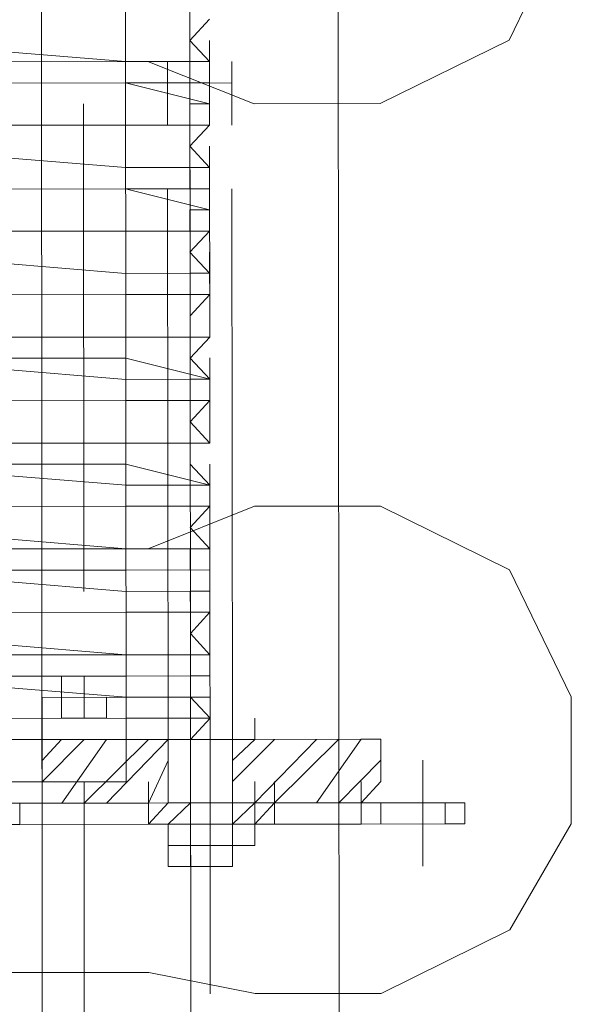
# Model space of a CAD drawing. Header units: inches. Extents: x -5850 to 5646, y 8947 to 13007.
# Tile 80 of 256: x -4401 to -4390, y 10679 to 10699. Entities that reach past the tile are written whole.
import ezdxf

# ---------------------------------------------------------------- set-up
doc = ezdxf.new("R2010")
doc.units = ezdxf.units.IN
doc.header["$MEASUREMENT"] = 0
doc.layers.add('at_Entity', color=7, linetype='Continuous')

msp = doc.modelspace()

# ---------------------------------------------------------------- linework, layer by layer
at = {"layer": 'at_Entity', "color": 1, "lineweight": 20}
for p, q in [((-4400.395, 10400.302), (-4401.375, 11498.12)), ((-4397.444, 10404.949), (-4398.42, 11498.122)), ((-4394.484, 10400.307), (-4395.464, 11498.125)), ((-4391.348, 10698.102), (-4390.124, 10700.635)), ((-4393.912, 10696.834), (-4391.348, 10698.102)), ((-4398.541, 10697.672), (-4401.497, 10697.669)), ((-4398.541, 10697.672), (-4396.422, 10696.831)), ((-4396.422, 10696.831), (-4393.912, 10696.834)), ((-4396.414, 10688.807), (-4398.533, 10687.957)), ((-4393.905, 10688.809), (-4396.414, 10688.807)), ((-4391.339, 10687.54), (-4393.905, 10688.809)), ((-4401.488, 10687.955), (-4398.533, 10687.957)), ((-4390.11, 10685.004), (-4391.339, 10687.54)), ((-4390.107, 10682.472), (-4390.11, 10685.004)), ((-4391.332, 10680.358), (-4390.107, 10682.472)), ((-4393.896, 10679.089), (-4391.332, 10680.358)), ((-4398.525, 10679.509), (-4401.481, 10679.507)), ((-4398.525, 10679.509), (-4396.406, 10679.087)), ((-4396.406, 10679.087), (-4393.896, 10679.089))]:
    msp.add_line(p, q, dxfattribs=at)
at = {"layer": 'at_Entity', "color": 7, "lineweight": 20}
for p, q in [((-4398.975, 10683.312), (-4399, 10711.188)), ((-4397.315, 10698.52), (-4397.705, 10698.096)), ((-4404.062, 10698.09), (-4398.988, 10697.671)), ((-4397.705, 10698.096), (-4397.315, 10697.673)), ((-4397.315, 10697.673), (-4397.315, 10698.096)), ((-4398.988, 10697.671), (-4404.062, 10697.667)), ((-4398.988, 10697.671), (-4397.315, 10697.673)), ((-4397.315, 10697.673), (-4398.988, 10697.671)), ((-4398.15, 10696.406), (-4398.151, 10697.672)), ((-4397.315, 10697.673), (-4397.705, 10697.672)), ((-4397.705, 10697.672), (-4397.705, 10697.248)), ((-4396.869, 10697.673), (-4396.867, 10696.407)), ((-4404.062, 10697.243), (-4398.987, 10697.247)), ((-4398.987, 10697.247), (-4404.062, 10697.243)), ((-4397.314, 10697.249), (-4398.987, 10697.247)), ((-4398.987, 10697.247), (-4397.314, 10696.831)), ((-4397.705, 10697.248), (-4397.314, 10697.249)), ((-4397.314, 10696.831), (-4397.314, 10697.249)), ((-4399.815, 10687.109), (-4399.823, 10696.828)), ((-4397.314, 10696.831), (-4397.704, 10696.83)), ((-4397.704, 10696.83), (-4397.704, 10696.406)), ((-4397.314, 10696.407), (-4397.314, 10696.831)), ((-4404.061, 10696.401), (-4398.986, 10696.405)), ((-4398.986, 10696.405), (-4404.061, 10696.401)), ((-4398.986, 10696.405), (-4397.314, 10696.407)), ((-4397.314, 10696.407), (-4398.986, 10696.405)), ((-4397.704, 10696.406), (-4397.314, 10696.407)), ((-4397.314, 10696.407), (-4397.703, 10695.983)), ((-4404.061, 10695.977), (-4398.986, 10695.558)), ((-4404.061, 10695.977), (-4398.986, 10695.558)), ((-4397.703, 10695.983), (-4397.313, 10695.559)), ((-4397.313, 10695.559), (-4397.313, 10695.983)), ((-4398.986, 10695.558), (-4397.313, 10695.559)), ((-4397.313, 10695.559), (-4398.986, 10695.558)), ((-4397.313, 10695.559), (-4397.703, 10695.559)), ((-4397.703, 10695.559), (-4397.703, 10695.135)), ((-4404.06, 10695.129), (-4398.985, 10695.134)), ((-4398.985, 10695.134), (-4404.06, 10695.129)), ((-4397.312, 10695.135), (-4398.985, 10695.134)), ((-4398.985, 10695.134), (-4397.312, 10694.717)), ((-4398.139, 10684.155), (-4398.149, 10695.135)), ((-4397.703, 10695.135), (-4397.312, 10695.135)), ((-4397.312, 10694.717), (-4397.312, 10695.135)), ((-4396.866, 10695.136), (-4396.856, 10684.156)), ((-4397.312, 10694.717), (-4397.702, 10694.717)), ((-4397.702, 10694.717), (-4397.702, 10694.293)), ((-4397.312, 10694.293), (-4397.312, 10694.717)), ((-4404.059, 10694.287), (-4398.985, 10694.292)), ((-4398.985, 10694.292), (-4404.059, 10694.287)), ((-4398.985, 10694.292), (-4397.312, 10694.293)), ((-4397.312, 10694.293), (-4398.985, 10694.292)), ((-4397.702, 10694.293), (-4397.312, 10694.293)), ((-4397.312, 10694.293), (-4397.702, 10693.869)), ((-4404.059, 10693.863), (-4398.984, 10693.45)), ((-4398.984, 10693.45), (-4404.059, 10693.863)), ((-4397.702, 10693.869), (-4397.311, 10693.451)), ((-4397.311, 10693.451), (-4397.311, 10693.87)), ((-4398.984, 10693.45), (-4397.311, 10693.451)), ((-4397.311, 10693.451), (-4398.984, 10693.45)), ((-4397.311, 10693.451), (-4397.701, 10693.451)), ((-4397.701, 10693.451), (-4397.701, 10693.027)), ((-4397.31, 10693.027), (-4397.311, 10693.451)), ((-4404.058, 10693.021), (-4398.983, 10693.026)), ((-4398.983, 10693.026), (-4404.058, 10693.021)), ((-4398.983, 10693.026), (-4397.31, 10693.027)), ((-4397.31, 10693.027), (-4398.983, 10693.026)), ((-4397.701, 10693.027), (-4397.31, 10693.027)), ((-4397.31, 10693.027), (-4397.7, 10692.603)), ((-4397.7, 10692.603), (-4397.7, 10692.18)), ((-4397.31, 10692.18), (-4397.31, 10692.604)), ((-4404.057, 10692.174), (-4398.983, 10692.178)), ((-4398.983, 10692.178), (-4404.057, 10692.174)), ((-4398.983, 10692.178), (-4397.31, 10692.18)), ((-4397.31, 10692.18), (-4398.983, 10692.178)), ((-4397.7, 10692.18), (-4397.31, 10692.18)), ((-4397.31, 10692.18), (-4397.7, 10691.761)), ((-4398.982, 10691.76), (-4404.057, 10691.756)), ((-4404.057, 10691.756), (-4398.982, 10691.336)), ((-4398.982, 10691.76), (-4397.309, 10691.338)), ((-4397.7, 10691.761), (-4397.309, 10691.338)), ((-4397.309, 10691.338), (-4397.309, 10691.762)), ((-4397.309, 10691.338), (-4398.982, 10691.336)), ((-4397.309, 10691.338), (-4397.699, 10691.337)), ((-4397.699, 10691.337), (-4397.699, 10690.914)), ((-4397.309, 10690.914), (-4397.309, 10691.338)), ((-4404.056, 10690.908), (-4398.982, 10690.913)), ((-4398.982, 10690.913), (-4404.056, 10690.908)), ((-4398.982, 10690.913), (-4397.309, 10690.914)), ((-4397.309, 10690.914), (-4398.982, 10690.913)), ((-4397.699, 10690.914), (-4397.309, 10690.914)), ((-4397.309, 10690.914), (-4397.699, 10690.49)), ((-4397.699, 10690.49), (-4397.308, 10690.066)), ((-4397.308, 10690.066), (-4397.308, 10690.49)), ((-4404.055, 10690.06), (-4398.981, 10690.065)), ((-4398.981, 10690.065), (-4404.055, 10690.06)), ((-4398.981, 10690.065), (-4397.308, 10690.066)), ((-4397.308, 10690.066), (-4398.981, 10690.065)), ((-4397.308, 10690.066), (-4397.698, 10690.066)), ((-4397.698, 10690.066), (-4397.698, 10689.648)), ((-4398.98, 10689.647), (-4404.055, 10689.642)), ((-4404.055, 10689.642), (-4398.98, 10689.223)), ((-4398.98, 10689.647), (-4397.307, 10689.224)), ((-4397.698, 10689.648), (-4397.307, 10689.224)), ((-4397.307, 10689.224), (-4397.307, 10689.648)), ((-4397.307, 10689.224), (-4398.98, 10689.223)), ((-4397.307, 10689.224), (-4397.697, 10689.224)), ((-4397.697, 10689.224), (-4397.697, 10688.806)), ((-4397.307, 10688.806), (-4397.307, 10689.224)), ((-4404.054, 10688.8), (-4398.98, 10688.805)), ((-4398.98, 10688.805), (-4404.054, 10688.8)), ((-4398.98, 10688.805), (-4397.307, 10688.806)), ((-4397.307, 10688.806), (-4398.98, 10688.805)), ((-4397.697, 10688.806), (-4397.307, 10688.806)), ((-4397.307, 10688.806), (-4397.697, 10688.382)), ((-4404.054, 10688.376), (-4398.979, 10687.957)), ((-4397.697, 10688.382), (-4397.306, 10687.959)), ((-4397.306, 10687.959), (-4397.306, 10688.382)), ((-4398.979, 10687.957), (-4404.053, 10687.952)), ((-4398.979, 10687.957), (-4397.306, 10687.959)), ((-4397.306, 10687.959), (-4398.979, 10687.957)), ((-4397.306, 10687.959), (-4397.696, 10687.958)), ((-4397.696, 10687.958), (-4397.696, 10687.534)), ((-4398.979, 10687.533), (-4404.053, 10687.529)), ((-4404.053, 10687.529), (-4398.978, 10687.109)), ((-4398.979, 10687.533), (-4397.306, 10687.535)), ((-4397.696, 10687.534), (-4397.306, 10687.535)), ((-4397.305, 10687.111), (-4397.306, 10687.535)), ((-4398.978, 10687.109), (-4397.305, 10687.111)), ((-4397.305, 10687.111), (-4397.696, 10687.111)), ((-4397.696, 10687.111), (-4397.695, 10686.692)), ((-4397.305, 10686.693), (-4397.305, 10687.111)), ((-4404.052, 10686.687), (-4398.978, 10686.691)), ((-4398.978, 10686.691), (-4404.052, 10686.687)), ((-4398.978, 10686.691), (-4397.305, 10686.693)), ((-4397.305, 10686.693), (-4398.978, 10686.691)), ((-4397.695, 10686.692), (-4397.305, 10686.693)), ((-4397.305, 10686.693), (-4397.695, 10686.269)), ((-4404.052, 10686.263), (-4398.977, 10685.844)), ((-4397.695, 10686.269), (-4397.304, 10685.845)), ((-4397.304, 10685.845), (-4397.304, 10686.269)), ((-4398.977, 10685.844), (-4404.052, 10685.839)), ((-4398.977, 10685.844), (-4397.304, 10685.845)), ((-4397.304, 10685.845), (-4398.977, 10685.844)), ((-4397.304, 10685.845), (-4397.694, 10685.845)), ((-4397.694, 10685.845), (-4397.694, 10685.421)), ((-4398.977, 10685.42), (-4404.051, 10685.415)), ((-4404.051, 10685.415), (-4398.976, 10684.996)), ((-4400.259, 10684.995), (-4400.259, 10685.419)), ((-4400.259, 10684.995), (-4400.259, 10685.419)), ((-4400.259, 10684.995), (-4400.259, 10685.419)), ((-4400.259, 10684.995), (-4400.259, 10685.419)), ((-4400.259, 10684.995), (-4400.259, 10685.419)), ((-4399.812, 10684.577), (-4399.813, 10685.419)), ((-4398.977, 10685.42), (-4397.304, 10685.421)), ((-4397.694, 10685.421), (-4397.304, 10685.421)), ((-4397.303, 10684.997), (-4397.304, 10685.421)), ((-4400.649, 10684.994), (-4400.649, 10684.576)), ((-4400.649, 10684.994), (-4400.649, 10684.576)), ((-4399.367, 10684.996), (-4400.259, 10684.995)), ((-4400.259, 10684.995), (-4399.367, 10684.996)), ((-4400.259, 10684.995), (-4400.258, 10684.577)), ((-4400.258, 10684.577), (-4400.259, 10684.995)), ((-4400.259, 10684.995), (-4400.258, 10684.577)), ((-4400.258, 10684.577), (-4400.259, 10684.995)), ((-4400.258, 10684.577), (-4400.259, 10684.995)), ((-4399.367, 10684.996), (-4399.813, 10684.995)), ((-4399.813, 10684.995), (-4399.812, 10684.577)), ((-4399.366, 10684.577), (-4399.367, 10684.996)), ((-4398.976, 10684.996), (-4397.303, 10684.997)), ((-4397.694, 10684.997), (-4397.303, 10684.579)), ((-4397.303, 10684.997), (-4397.694, 10684.997)), ((-4397.303, 10684.579), (-4397.303, 10684.997)), ((-4398.976, 10684.578), (-4404.05, 10684.573)), ((-4402.768, 10684.574), (-4398.976, 10684.578)), ((-4400.648, 10684.152), (-4400.649, 10684.576)), ((-4399.366, 10684.577), (-4400.258, 10684.577)), ((-4400.258, 10684.577), (-4399.366, 10684.577)), ((-4399.812, 10684.577), (-4399.366, 10684.577)), ((-4398.976, 10684.578), (-4397.303, 10684.579)), ((-4397.303, 10684.579), (-4398.976, 10684.578)), ((-4398.975, 10684.154), (-4398.976, 10684.578)), ((-4398.139, 10684.155), (-4398.139, 10684.578)), ((-4398.139, 10684.155), (-4398.139, 10684.578)), ((-4398.139, 10684.155), (-4398.139, 10684.578)), ((-4398.139, 10684.155), (-4398.139, 10684.578)), ((-4397.303, 10684.579), (-4397.693, 10684.155)), ((-4396.856, 10684.156), (-4396.857, 10684.58)), ((-4396.856, 10684.156), (-4396.857, 10684.58)), ((-4396.856, 10684.156), (-4396.857, 10684.58)), ((-4396.856, 10684.156), (-4396.857, 10684.58)), ((-4396.41, 10684.156), (-4396.411, 10684.58)), ((-4404.05, 10684.149), (-4398.975, 10684.154)), ((-4398.139, 10684.155), (-4400.648, 10684.152)), ((-4400.648, 10683.31), (-4400.648, 10684.152)), ((-4398.975, 10684.154), (-4397.693, 10684.155)), ((-4398.975, 10684.154), (-4398.975, 10683.312)), ((-4398.529, 10684.154), (-4398.139, 10684.155)), ((-4398.139, 10684.155), (-4398.529, 10684.154)), ((-4394.291, 10684.158), (-4398.139, 10684.155)), ((-4396.856, 10684.156), (-4398.139, 10684.155)), ((-4398.139, 10684.155), (-4396.856, 10684.156)), ((-4396.856, 10684.156), (-4398.139, 10684.155)), ((-4398.139, 10684.155), (-4398.138, 10683.313)), ((-4398.138, 10683.313), (-4398.139, 10684.155)), ((-4396.856, 10684.156), (-4396.856, 10683.314)), ((-4396.41, 10684.156), (-4396.856, 10684.156)), ((-4396.856, 10683.314), (-4396.856, 10684.156)), ((-4396.856, 10684.156), (-4396.41, 10684.156)), ((-4393.901, 10684.158), (-4394.291, 10684.158)), ((-4393.9, 10683.316), (-4393.901, 10684.158)), ((-4398.975, 10683.312), (-4398.975, 10683.736)), ((-4398.138, 10683.313), (-4398.139, 10683.736)), ((-4396.856, 10683.314), (-4396.856, 10683.738)), ((-4398.975, 10683.312), (-4404.049, 10683.307)), ((-4400.647, 10682.887), (-4400.648, 10683.31)), ((-4399.803, 10673.597), (-4399.811, 10683.311)), ((-4398.528, 10682.888), (-4398.529, 10683.312)), ((-4398.138, 10683.313), (-4398.138, 10682.889)), ((-4398.138, 10682.889), (-4398.138, 10683.313)), ((-4398.138, 10682.889), (-4398.138, 10683.313)), ((-4396.855, 10682.89), (-4396.856, 10683.314)), ((-4396.855, 10682.89), (-4396.856, 10683.314)), ((-4396.855, 10682.89), (-4396.856, 10683.314)), ((-4396.855, 10682.89), (-4396.856, 10683.314)), ((-4396.856, 10683.314), (-4396.855, 10682.89)), ((-4396.409, 10682.89), (-4396.41, 10683.314)), ((-4394.29, 10682.892), (-4394.291, 10683.316)), ((-4393.9, 10683.316), (-4394.29, 10682.892)), ((-4404.049, 10682.884), (-4401.093, 10682.886)), ((-4401.093, 10682.886), (-4398.528, 10682.888)), ((-4398.138, 10682.889), (-4400.647, 10682.887)), ((-4398.528, 10682.888), (-4398.138, 10682.889)), ((-4398.528, 10682.888), (-4398.138, 10682.889)), ((-4398.528, 10682.888), (-4397.692, 10682.889)), ((-4398.138, 10682.889), (-4397.692, 10682.889)), ((-4397.692, 10682.889), (-4396.855, 10682.89)), ((-4397.691, 10682.465), (-4397.692, 10682.889)), ((-4397.692, 10682.889), (-4397.691, 10682.042)), ((-4397.691, 10682.465), (-4397.692, 10682.889)), ((-4397.692, 10682.889), (-4397.691, 10682.465)), ((-4397.692, 10682.889), (-4397.691, 10682.042)), ((-4397.301, 10682.89), (-4397.301, 10682.042)), ((-4394.29, 10682.892), (-4396.855, 10682.89)), ((-4396.855, 10682.89), (-4396.409, 10682.89)), ((-4396.855, 10682.89), (-4396.409, 10682.89)), ((-4396.855, 10682.466), (-4396.855, 10682.89)), ((-4396.855, 10682.89), (-4396.409, 10682.89)), ((-4396.855, 10682.89), (-4396.855, 10682.466)), ((-4396.855, 10682.89), (-4396.855, 10682.042)), ((-4396.409, 10682.89), (-4394.736, 10682.892)), ((-4394.736, 10682.892), (-4394.736, 10682.468)), ((-4394.736, 10682.892), (-4394.29, 10682.892)), ((-4394.29, 10682.892), (-4392.617, 10682.894)), ((-4394.29, 10682.468), (-4394.29, 10682.892)), ((-4393.899, 10682.469), (-4393.9, 10682.893)), ((-4392.617, 10682.47), (-4392.617, 10682.894)), ((-4392.617, 10682.894), (-4392.227, 10682.894)), ((-4392.227, 10682.47), (-4392.227, 10682.894)), ((-4403.602, 10682.46), (-4401.093, 10682.462)), ((-4401.093, 10682.462), (-4398.528, 10682.465)), ((-4398.528, 10682.465), (-4397.691, 10682.465)), ((-4397.691, 10682.465), (-4398.138, 10682.465)), ((-4398.138, 10682.465), (-4398.137, 10682.041)), ((-4398.137, 10682.041), (-4398.138, 10682.465)), ((-4397.691, 10682.465), (-4397.301, 10682.466)), ((-4396.855, 10682.466), (-4397.691, 10682.465)), ((-4397.691, 10682.042), (-4397.691, 10682.465)), ((-4396.855, 10682.466), (-4397.301, 10682.466)), ((-4396.855, 10682.466), (-4396.409, 10682.467)), ((-4396.409, 10682.467), (-4396.855, 10682.466)), ((-4396.855, 10682.042), (-4396.855, 10682.466)), ((-4396.855, 10682.042), (-4396.855, 10682.466)), ((-4396.409, 10682.467), (-4394.736, 10682.468)), ((-4396.408, 10682.043), (-4396.409, 10682.467)), ((-4394.736, 10682.468), (-4394.29, 10682.468)), ((-4394.29, 10682.468), (-4392.617, 10682.47)), ((-4392.617, 10682.47), (-4392.227, 10682.47)), ((-4396.855, 10682.042), (-4398.137, 10682.041)), ((-4396.855, 10682.042), (-4398.137, 10682.041)), ((-4398.137, 10681.623), (-4398.137, 10682.041)), ((-4396.855, 10682.042), (-4397.691, 10682.042)), ((-4397.691, 10682.042), (-4397.301, 10682.042)), ((-4397.691, 10682.042), (-4397.691, 10681.623)), ((-4397.301, 10682.042), (-4396.855, 10682.042)), ((-4396.855, 10682.042), (-4396.408, 10682.043)), ((-4396.855, 10682.042), (-4396.854, 10681.624)), ((-4396.854, 10681.624), (-4396.855, 10682.042)), ((-4396.854, 10681.624), (-4398.137, 10681.623))]:
    msp.add_line(p, q, dxfattribs=at)
at = {"layer": 'at_Entity', "color": 3, "lineweight": 20}
for p, q in [((-4397.315, 10698.096), (-4397.314, 10697.249)), ((-4396.868, 10697.249), (-4411.2, 10697.236)), ((-4397.313, 10695.983), (-4397.31, 10692.18)), ((-4397.309, 10691.338), (-4397.308, 10690.066)), ((-4397.307, 10689.224), (-4397.304, 10685.845)), ((-4397.304, 10685.845), (-4397.303, 10684.579)), ((-4400.259, 10685.419), (-4400.258, 10684.577)), ((-4400.649, 10684.994), (-4398.976, 10684.996)), ((-4399.367, 10684.996), (-4399.813, 10684.995)), ((-4399.367, 10684.996), (-4399.366, 10684.577)), ((-4399.366, 10684.577), (-4399.367, 10684.996)), ((-4398.139, 10684.155), (-4398.139, 10684.578)), ((-4397.303, 10684.579), (-4397.303, 10684.155)), ((-4397.303, 10684.155), (-4397.303, 10684.579)), ((-4396.856, 10684.156), (-4396.857, 10684.58)), ((-4400.648, 10683.734), (-4400.258, 10684.153)), ((-4400.648, 10683.31), (-4399.812, 10684.153)), ((-4400.257, 10682.887), (-4399.366, 10684.154)), ((-4399.811, 10682.887), (-4398.529, 10684.154)), ((-4399.365, 10682.888), (-4398.139, 10684.155)), ((-4398.139, 10683.736), (-4398.139, 10684.155)), ((-4397.302, 10683.737), (-4397.303, 10684.155)), ((-4397.303, 10684.155), (-4397.302, 10683.737)), ((-4397.303, 10684.155), (-4397.302, 10683.737)), ((-4396.856, 10683.314), (-4396.02, 10684.157)), ((-4396.856, 10683.738), (-4396.856, 10684.156)), ((-4396.856, 10683.738), (-4396.41, 10684.156)), ((-4396.409, 10682.89), (-4395.184, 10684.157)), ((-4396.019, 10682.891), (-4394.737, 10684.158)), ((-4395.182, 10682.891), (-4394.291, 10684.158)), ((-4398.528, 10682.888), (-4398.139, 10683.736)), ((-4398.138, 10683.313), (-4398.139, 10683.736)), ((-4397.302, 10683.737), (-4397.301, 10682.466)), ((-4396.856, 10683.314), (-4396.856, 10683.738)), ((-4394.736, 10682.892), (-4393.901, 10683.74)), ((-4393.064, 10683.741), (-4393.062, 10681.627)), ((-4398.528, 10682.888), (-4398.529, 10683.312)), ((-4398.528, 10682.888), (-4398.529, 10683.312)), ((-4398.138, 10682.889), (-4398.138, 10683.313)), ((-4396.855, 10682.89), (-4396.856, 10683.314)), ((-4396.409, 10682.89), (-4396.41, 10683.314)), ((-4396.019, 10682.891), (-4396.019, 10683.314)), ((-4401.093, 10682.886), (-4401.093, 10682.462)), ((-4401.093, 10682.462), (-4401.093, 10682.886)), ((-4398.138, 10682.889), (-4398.528, 10682.888)), ((-4398.528, 10682.888), (-4398.138, 10682.889)), ((-4398.138, 10682.889), (-4398.528, 10682.465)), ((-4398.528, 10682.465), (-4398.528, 10682.888)), ((-4398.138, 10682.465), (-4397.692, 10682.889)), ((-4397.691, 10682.465), (-4397.692, 10682.889)), ((-4396.855, 10682.89), (-4396.855, 10682.466)), ((-4396.855, 10682.466), (-4396.409, 10682.89)), ((-4396.409, 10682.89), (-4396.855, 10682.466)), ((-4396.019, 10682.891), (-4396.409, 10682.89)), ((-4396.409, 10682.467), (-4396.019, 10682.891)), ((-4396.409, 10682.467), (-4396.409, 10682.89)), ((-4396.018, 10682.467), (-4396.019, 10682.891)), ((-4394.29, 10682.468), (-4394.29, 10682.892)), ((-4398.528, 10682.465), (-4398.138, 10682.465)), ((-4397.691, 10682.042), (-4397.691, 10682.465)), ((-4397.691, 10682.465), (-4397.691, 10682.042)), ((-4397.301, 10682.042), (-4397.301, 10682.466)), ((-4397.301, 10682.466), (-4397.298, 10679.086)), ((-4396.855, 10682.466), (-4396.855, 10682.042)), ((-4396.409, 10682.467), (-4396.018, 10682.467))]:
    msp.add_line(p, q, dxfattribs=at)

doc.saveas('drawing.dxf')
